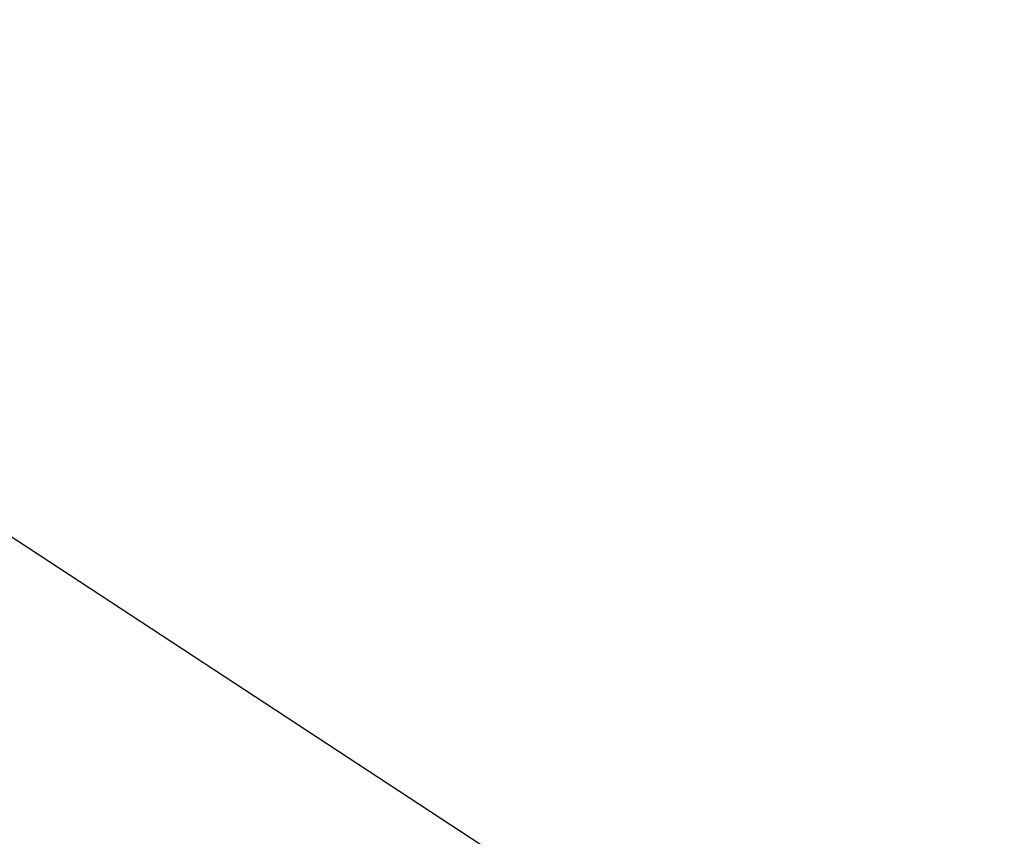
# Model space of a CAD drawing. Header units: centimetres. Extents: x 1912 to 37354, y 4932 to 6633.
# Tile 87 of 236: x 13960 to 13966, y 5736 to 5741. Entities that reach past the tile are written whole.
import ezdxf
from ezdxf import colors
from ezdxf.entities.mleader import LeaderData, LeaderLine
from ezdxf.math import Vec2, Vec3

# ---------------------------------------------------------------- set-up
doc = ezdxf.new("R2010")
doc.units = ezdxf.units.CM
doc.layers.add('IS_Opis', color=250, linetype='Continuous', lineweight=9)
doc.styles.add('styl1', font='ARIALN.TTF')

msp = doc.modelspace()

# ---------------------------------------------------------------- leaders
at = {"layer": 'IS_Opis'}
ml = msp.add_multileader_mtext('Standard', dxfattribs=at)
ml.set_content('Projektowany kocioł gazowy 1-funkcyjny 100kW z zamkniętą komorą spalania. Kotły zamontować na prefabrykowanym stelażu', color=256, style='styl1')
ml.set_leader_properties()
ml.build(insert=Vec2(0, 0))
ml.multileader.update_dxf_attribs({"dogleg_length": 5, "arrow_head_size": 7.5})
ctx = ml.context
ctx.base_point, ctx.char_height, ctx.arrow_head_size, ctx.landing_gap_size, ctx.plane_origin = Vec3(13594.4472, 5786.9574), 12, 7.5, 5, Vec3(14031.0899, 5884.0809)
ctx.text_align_type = 2
notes = []
notes.append((ctx, [(1, (1, 1, 0), (13884.6379, 5786.9574), (-1, 0), 18.9165, [(2, [(13884.6379, 5734.494), (14044.6379, 5734.494), (13964.6379, 5734.494)], 0, [])])]))
ctx.mtext.insert, ctx.mtext.width, ctx.mtext.defined_height, ctx.mtext.alignment, ctx.mtext.flow_direction = Vec3(13860.7214, 5794.7214), 272.782801, 76.915, 3, 5
for ctx, leaders in notes:
    for number, flags, end, landing, length, lines in leaders:
        leader = LeaderData()
        leader.index, (leader.has_last_leader_line, leader.has_dogleg_vector, leader.attachment_direction) = number, flags
        leader.last_leader_point, leader.dogleg_vector, leader.dogleg_length = Vec3(end), Vec3(landing), length
        for number, points, colour, breaks in lines:
            line = LeaderLine()
            line.index, line.vertices, line.color, line.breaks = number, Vec3.list(points), colors.encode_raw_color(colour), breaks
            leader.lines.append(line)
        ctx.leaders.append(leader)

doc.saveas('drawing.dxf')
